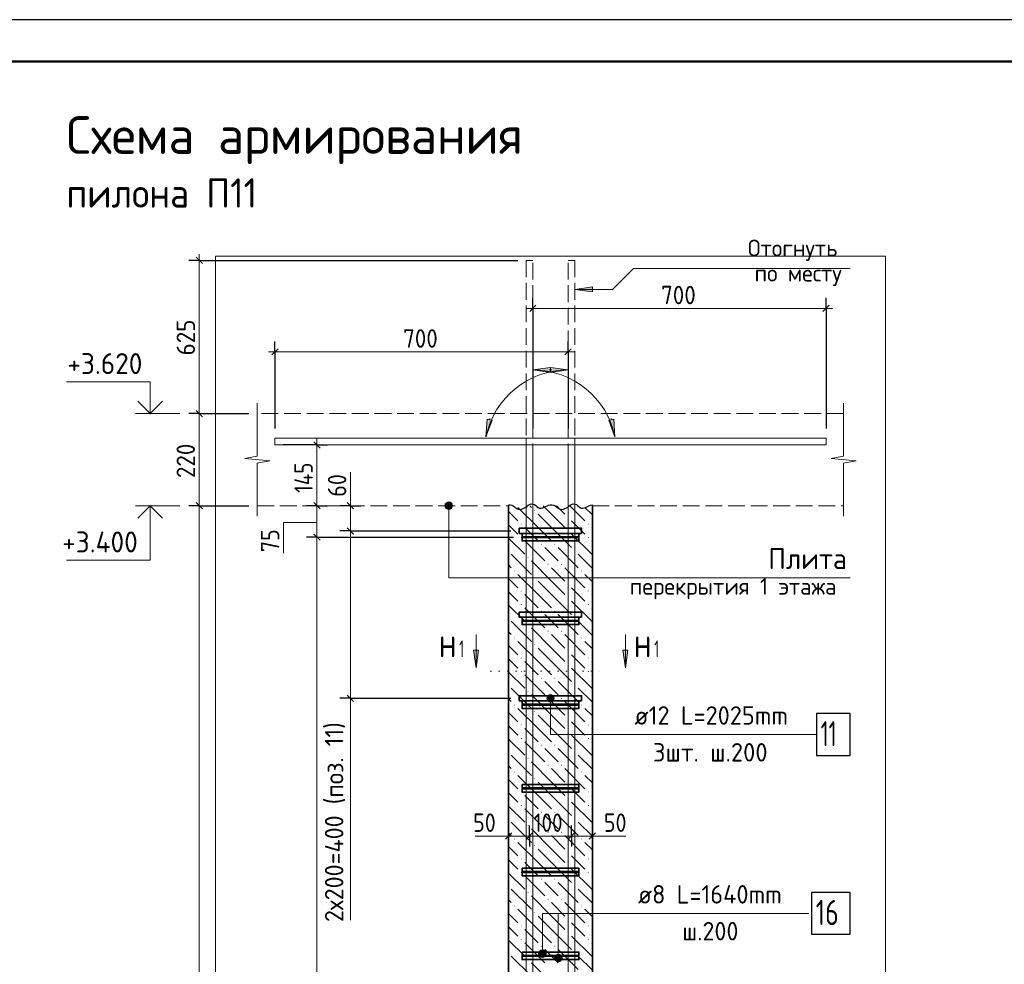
# Model space of a CAD drawing. Header units: millimetres. Extents: x 0 to 59400, y 0 to 42000.
# Tile 18 of 21: x 25443 to 37198, y 30719 to 42000. Entities that reach past the tile are written whole.
import ezdxf

# ---------------------------------------------------------------- set-up
doc = ezdxf.new("R2010")
doc.units = ezdxf.units.MM
doc.linetypes.add('______2', pattern=[270, 200, -70])
doc.linetypes.add('______9', pattern=[100, 0, -100])
for name, color, linetype, lineweight in [('S1 Продольная арматура', 52, 'Continuous', 25), ('Standard', 7, 'Continuous', 25), ('ЖБ Перекрытие верхний уровень', 7, 'Continuous', 18), ('Заголовок чертежа', 7, 'Continuous', 25), ('Позиционная метка диаметр_ шаг', 7, 'Continuous', 13), ('Позиционная метка линия выноска', 7, 'Continuous', 13), ('Примечания', 7, 'Continuous', 13), ('Размерная выноска', 7, 'Continuous', 13), ('Размерная линия_ общее', 7, 'Continuous', 13), ('Стена фоновая арматура У1', 52, 'Continuous', 25), ('Узлы символ', 7, 'Continuous', 25), ('Хомут', 52, 'Continuous', 25)]:
    doc.layers.add(name, color=color, linetype=linetype, lineweight=lineweight)
doc.layers.add('ЖБ Пилон', color=7, linetype='______2', lineweight=13, true_color=0xa0a0a0)
doc.styles.add('ISOCPEUR', font='txt')

msp = doc.modelspace()

# ---------------------------------------------------------------- hatches: boundary and pattern name
at = {"layer": 'ЖБ Пилон', "linetype": 'Continuous', "lineweight": 18, "transparency": 33554687}
for points in [[(31585, 36136), (31592, 36143), (31598, 36136), (31592, 36130)], [(31425, 35976), (31432, 35983), (31438, 35976), (31432, 35970)], [(31985, 36056), (31992, 36063), (31998, 36056), (31992, 36050)], [(32225, 35976), (32232, 35983), (32238, 35976), (32232, 35970)], [(31985, 35896), (31992, 35903), (31998, 35896), (31992, 35890)], [(31425, 35816), (31432, 35823), (31438, 35816), (31432, 35810)], [(31665, 35736), (31672, 35743), (31678, 35736), (31672, 35730)], [(31825, 35736), (31832, 35743), (31838, 35736), (31832, 35730)], [(32225, 35816), (32232, 35823), (32238, 35816), (32232, 35810)], [(32065, 35656), (32072, 35663), (32078, 35656), (32072, 35650)], [(31505, 35576), (31512, 35583), (31518, 35576), (31512, 35570)], [(31745, 35496), (31752, 35503), (31758, 35496), (31752, 35490)], [(31905, 35496), (31912, 35503), (31918, 35496), (31912, 35490)], [(31345, 35416), (31352, 35423), (31358, 35416), (31352, 35410)], [(32145, 35416), (32152, 35423), (32158, 35416), (32152, 35410)], [(31585, 35336), (31592, 35343), (31598, 35336), (31592, 35330)], [(31425, 35176), (31432, 35183), (31438, 35176), (31432, 35170)], [(31985, 35256), (31992, 35263), (31998, 35256), (31992, 35250)], [(32225, 35176), (32232, 35183), (32238, 35176), (32232, 35170)], [(31985, 35096), (31992, 35103), (31998, 35096), (31992, 35090)], [(31425, 35016), (31432, 35023), (31438, 35016), (31432, 35010)], [(31665, 34936), (31672, 34943), (31678, 34936), (31672, 34930)], [(31825, 34936), (31832, 34943), (31838, 34936), (31832, 34930)], [(32225, 35016), (32232, 35023), (32238, 35016), (32232, 35010)], [(32065, 34856), (32072, 34863), (32078, 34856), (32072, 34850)], [(31505, 34776), (31512, 34783), (31518, 34776), (31512, 34770)], [(31745, 34696), (31752, 34703), (31758, 34696), (31752, 34690)], [(31905, 34696), (31912, 34703), (31918, 34696), (31912, 34690)], [(31345, 34616), (31352, 34623), (31358, 34616), (31352, 34610)], [(32145, 34616), (32152, 34623), (32158, 34616), (32152, 34610)], [(31585, 34536), (31592, 34543), (31598, 34536), (31592, 34530)], [(31985, 34456), (31992, 34463), (31998, 34456), (31992, 34450)], [(31425, 34376), (31432, 34383), (31438, 34376), (31432, 34370)], [(32225, 34376), (32232, 34383), (32238, 34376), (32232, 34370)], [(31425, 34216), (31432, 34223), (31438, 34216), (31432, 34210)], [(31985, 34296), (31992, 34303), (31998, 34296), (31992, 34290)], [(32225, 34216), (32232, 34223), (32238, 34216), (32232, 34210)], [(31665, 34136), (31672, 34143), (31678, 34136), (31672, 34130)], [(31825, 34136), (31832, 34143), (31838, 34136), (31832, 34130)], [(31505, 33976), (31512, 33983), (31518, 33976), (31512, 33970)], [(32065, 34056), (32072, 34063), (32078, 34056), (32072, 34050)], [(31745, 33896), (31752, 33903), (31758, 33896), (31752, 33890)], [(31905, 33896), (31912, 33903), (31918, 33896), (31912, 33890)], [(31345, 33816), (31352, 33823), (31358, 33816), (31352, 33810)], [(31585, 33736), (31592, 33743), (31598, 33736), (31592, 33730)], [(32145, 33816), (32152, 33823), (32158, 33816), (32152, 33810)], [(31985, 33656), (31992, 33663), (31998, 33656), (31992, 33650)], [(31425, 33576), (31432, 33583), (31438, 33576), (31432, 33570)], [(31985, 33496), (31992, 33503), (31998, 33496), (31992, 33490)], [(32225, 33576), (32232, 33583), (32238, 33576), (32232, 33570)], [(31425, 33416), (31432, 33423), (31438, 33416), (31432, 33410)], [(32225, 33416), (32232, 33423), (32238, 33416), (32232, 33410)], [(31665, 33336), (31672, 33343), (31678, 33336), (31672, 33330)], [(31825, 33336), (31832, 33343), (31838, 33336), (31832, 33330)], [(31505, 33176), (31512, 33183), (31518, 33176), (31512, 33170)], [(32065, 33256), (32072, 33263), (32078, 33256), (32072, 33250)], [(31745, 33096), (31752, 33103), (31758, 33096), (31752, 33090)], [(31905, 33096), (31912, 33103), (31918, 33096), (31912, 33090)], [(31345, 33016), (31352, 33023), (31358, 33016), (31352, 33010)], [(31585, 32936), (31592, 32943), (31598, 32936), (31592, 32930)], [(32145, 33016), (32152, 33023), (32158, 33016), (32152, 33010)], [(31985, 32856), (31992, 32863), (31998, 32856), (31992, 32850)], [(31425, 32776), (31432, 32783), (31438, 32776), (31432, 32770)], [(31985, 32696), (31992, 32703), (31998, 32696), (31992, 32690)], [(32225, 32776), (32232, 32783), (32238, 32776), (32232, 32770)], [(31425, 32616), (31432, 32623), (31438, 32616), (31432, 32610)], [(32225, 32616), (32232, 32623), (32238, 32616), (32232, 32610)], [(31665, 32536), (31672, 32543), (31678, 32536), (31672, 32530)], [(31825, 32536), (31832, 32543), (31838, 32536), (31832, 32530)], [(32065, 32456), (32072, 32463), (32078, 32456), (32072, 32450)], [(31505, 32376), (31512, 32383), (31518, 32376), (31512, 32370)], [(31345, 32216), (31352, 32223), (31358, 32216), (31352, 32210)], [(31745, 32296), (31752, 32303), (31758, 32296), (31752, 32290)], [(31905, 32296), (31912, 32303), (31918, 32296), (31912, 32290)], [(32145, 32216), (32152, 32223), (32158, 32216), (32152, 32210)], [(31585, 32136), (31592, 32143), (31598, 32136), (31592, 32130)], [(31425, 31976), (31432, 31983), (31438, 31976), (31432, 31970)], [(31985, 32056), (31992, 32063), (31998, 32056), (31992, 32050)], [(32225, 31976), (32232, 31983), (32238, 31976), (32232, 31970)], [(31985, 31896), (31992, 31903), (31998, 31896), (31992, 31890)], [(31425, 31816), (31432, 31823), (31438, 31816), (31432, 31810)], [(31665, 31736), (31672, 31743), (31678, 31736), (31672, 31730)], [(31825, 31736), (31832, 31743), (31838, 31736), (31832, 31730)], [(32225, 31816), (32232, 31823), (32238, 31816), (32232, 31810)], [(32065, 31656), (32072, 31663), (32078, 31656), (32072, 31650)], [(31505, 31576), (31512, 31583), (31518, 31576), (31512, 31570)], [(31345, 31416), (31352, 31423), (31358, 31416), (31352, 31410)], [(31745, 31496), (31752, 31503), (31758, 31496), (31752, 31490)], [(31905, 31496), (31912, 31503), (31918, 31496), (31912, 31490)], [(32145, 31416), (32152, 31423), (32158, 31416), (32152, 31410)], [(31585, 31336), (31592, 31343), (31598, 31336), (31592, 31330)], [(31425, 31176), (31432, 31183), (31438, 31176), (31432, 31170)], [(31985, 31256), (31992, 31263), (31998, 31256), (31992, 31250)], [(32225, 31176), (32232, 31183), (32238, 31176), (32232, 31170)], [(31985, 31096), (31992, 31103), (31998, 31096), (31992, 31090)], [(31425, 31016), (31432, 31023), (31438, 31016), (31432, 31010)], [(31665, 30936), (31672, 30943), (31678, 30936), (31672, 30930)], [(31825, 30936), (31832, 30943), (31838, 30936), (31832, 30930)], [(32225, 31016), (32232, 31023), (32238, 31016), (32232, 31010)], [(32065, 30856), (32072, 30863), (32078, 30856), (32072, 30850)], [(31505, 30776), (31512, 30783), (31518, 30776), (31512, 30770)]]:
    msp.add_hatch(color=7, dxfattribs=at).paths.add_polyline_path(points, flags=16)
at = {"layer": 'Позиционная метка линия выноска', "linetype": 'Continuous', "lineweight": 13, "transparency": 33554687}
for points in [[(30605, 36218), (30528, 36218), (30521, 36196)], [(30605, 36218), (30521, 36196), (30611, 36196)], [(30589, 36235), (30544, 36235), (30528, 36218)], [(30589, 36235), (30528, 36218), (30605, 36218)], [(30544, 36235), (30589, 36235), (30566, 36241)], [(30611, 36196), (30521, 36196), (30528, 36173)], [(30611, 36196), (30528, 36173), (30605, 36173)], [(30605, 36173), (30528, 36173), (30544, 36157)], [(30605, 36173), (30544, 36157), (30589, 36157)], [(30589, 36157), (30544, 36157), (30566, 36151)], [(31735, 33896), (31825, 33896), (31819, 33918)], [(31735, 33896), (31819, 33918), (31741, 33918)], [(31741, 33873), (31825, 33896), (31735, 33896)], [(31741, 33918), (31819, 33918), (31802, 33935)], [(31741, 33918), (31802, 33935), (31757, 33935)], [(31741, 33873), (31819, 33873), (31825, 33896)], [(31757, 33857), (31819, 33873), (31741, 33873)], [(31757, 33935), (31802, 33935), (31780, 33941)], [(31757, 33857), (31802, 33857), (31819, 33873)], [(31802, 33857), (31757, 33857), (31780, 33851)], [(31722, 30868), (31644, 30868), (31638, 30846)], [(31722, 30868), (31638, 30846), (31728, 30846)], [(31728, 30846), (31638, 30846), (31644, 30823)], [(31705, 30885), (31660, 30885), (31644, 30868)], [(31705, 30885), (31644, 30868), (31722, 30868)], [(31728, 30846), (31644, 30823), (31722, 30823)], [(31722, 30823), (31644, 30823), (31660, 30807)], [(31660, 30885), (31705, 30885), (31683, 30891)], [(31722, 30823), (31660, 30807), (31705, 30807)], [(31705, 30807), (31660, 30807), (31683, 30801)], [(31912, 30818), (31834, 30818), (31828, 30796)], [(31912, 30818), (31828, 30796), (31918, 30796)], [(31895, 30835), (31850, 30835), (31834, 30818)], [(31895, 30835), (31834, 30818), (31912, 30818)], [(31850, 30835), (31895, 30835), (31873, 30841)], [(31918, 30796), (31828, 30796), (31834, 30773)], [(31918, 30796), (31834, 30773), (31912, 30773)], [(31912, 30773), (31834, 30773), (31850, 30757)], [(31912, 30773), (31850, 30757), (31895, 30757)], [(31895, 30757), (31850, 30757), (31873, 30751)]]:
    msp.add_hatch(color=7, dxfattribs=at).paths.add_polyline_path(points)
at = {"layer": 'Примечания', "linetype": 'Continuous', "lineweight": 13, "transparency": 33554687}
for points in [[(32280, 38749), (32070, 38779), (32280, 38809)], [(31780, 37847), (31990, 37817), (31780, 37787)], [(32537, 37230), (32549, 37018), (32478, 37218)]]:
    msp.add_hatch(color=7, dxfattribs=at).paths.add_polyline_path(points, flags=16)
for points in [[(31780, 37847), (31570, 37817), (31780, 37787)], [(31023, 37230), (31010, 37018), (31082, 37218)]]:
    msp.add_hatch(color=7, dxfattribs=at).paths.add_polyline_path(points)
at = {"layer": 'Узлы символ', "linetype": 'Continuous', "lineweight": 13, "transparency": 33554687}
for points in [[(30921, 34469), (30891, 34259), (30861, 34469)], [(32705, 34469), (32675, 34259), (32645, 34469)]]:
    msp.add_hatch(color=7, dxfattribs=at).paths.add_polyline_path(points, flags=16)

# ---------------------------------------------------------------- linework, layer by layer
at = {"layer": 'S1 Продольная арматура', "color": 7, "linetype": 'Continuous', "lineweight": 18, "transparency": 33554687}
for points in [[(31990, 18396), (31990, 36921), (28490, 36921), (28490, 37001), (32070, 37001), (32070, 18396), (31990, 18396)], [(31990, 18396), (31990, 36921), (28490, 36921), (28490, 37001), (32070, 37001), (32070, 18396), (31990, 18396)], [(31990, 18396), (31990, 36921), (28490, 36921), (28490, 37001), (32070, 37001), (32070, 18396), (31990, 18396)], [(31490, 18396), (31490, 37001), (35070, 37001), (35070, 36921), (31570, 36921), (31570, 18396), (31490, 18396)], [(31490, 18396), (31490, 37001), (35070, 37001), (35070, 36921), (31570, 36921), (31570, 18396), (31490, 18396)], [(31490, 18396), (31490, 37001), (35070, 37001), (35070, 36921), (31570, 36921), (31570, 18396), (31490, 18396)]]:
    msp.add_lwpolyline(points, dxfattribs=at)
at = {"layer": 'Standard', "color": 7, "linetype": 'Continuous', "lineweight": 13, "transparency": 33554687}
for p, q in [((27356, 37296), (26826, 37296)), ((27356, 36196), (26826, 36196)), ((31280, 32251), (31205, 32251)), ((31280, 32251), (31530, 32251)), ((31530, 32251), (32030, 32251)), ((32030, 32251), (32280, 32251)), ((32280, 32251), (32355, 32251))]:
    msp.add_line(p, q, dxfattribs=at)
at = {"layer": 'Standard', "color": 251, "linetype": 'Continuous', "lineweight": 25, "true_color": 0x656565, "transparency": 33554687}
for p, q in [((29354, 36233), (29429, 36158)), ((29354, 35933), (29429, 35858)), ((29354, 33933), (29429, 33858))]:
    msp.add_line(p, q, dxfattribs=at)
at = {"layer": 'Standard', "color": 251, "linetype": 'Continuous', "lineweight": 13, "true_color": 0x656565, "transparency": 33554687}
for p, q in [((29392, 36196), (29392, 36271)), ((29392, 36196), (29392, 35896)), ((29392, 35896), (29392, 33896)), ((29392, 33896), (29392, 33821))]:
    msp.add_line(p, q, dxfattribs=at)
at = {"layer": 'Standard', "color": 251, "linetype": 'Continuous', "lineweight": -3, "true_color": 0x656565, "transparency": 33554687}
for p, q in [((29392, 36196), (29267, 36196)), ((29392, 36196), (29517, 36196)), ((29392, 36196), (29392, 36196)), ((29392, 35896), (29267, 35896)), ((29392, 35896), (29517, 35896)), ((29392, 35896), (31307, 35896)), ((29392, 33896), (29267, 33896)), ((29392, 33896), (29517, 33896)), ((29392, 33896), (31307, 33896)), ((31280, 32251), (31280, 32376)), ((31530, 32251), (31530, 32376)), ((32030, 32251), (32030, 32376)), ((32280, 32251), (32280, 32376)), ((31280, 32251), (31280, 32126)), ((31280, 32251), (31280, 32251)), ((31530, 32251), (31530, 32126)), ((31530, 32251), (31530, 32251)), ((32030, 32251), (32030, 32126)), ((32030, 32251), (32030, 32250)), ((32280, 32251), (32280, 32126)), ((32280, 32251), (32280, 32251))]:
    msp.add_line(p, q, dxfattribs=at)
at = {"layer": 'Standard', "color": 7, "linetype": 'Continuous', "lineweight": 25, "transparency": 33554687}
for p, q in [((31242, 32213), (31317, 32288)), ((31492, 32213), (31567, 32288)), ((31992, 32213), (32067, 32288)), ((32242, 32213), (32317, 32288))]:
    msp.add_line(p, q, dxfattribs=at)
msp.add_lwpolyline([(0, 0), (59400, 0), (59400, 42000), (0, 42000), (0, 0)], close=True, dxfattribs=at)
at = {"layer": 'Standard', "color": 7, "linetype": 'Continuous', "lineweight": 50, "transparency": 33554687}
msp.add_lwpolyline([(2000, 41500), (58900, 41500), (58900, 500), (2000, 500), (2000, 41500)], close=True, dxfattribs=at)
at = {"layer": 'Standard', "color": 7, "linetype": 'Continuous', "lineweight": 13, "transparency": 33554687}
for points in [[(40400, 41500), (2000, 41500), (2000, 500), (40400, 500), (40400, 41500)], [(27000, 37296), (27000, 37676), (26000, 37676)], [(27000, 36196), (27000, 35546), (26000, 35546)]]:
    msp.add_lwpolyline(points, dxfattribs=at)
at = {"layer": 'Standard', "color": 254, "linetype": 'Continuous', "lineweight": 13, "true_color": 0xc4c4ff, "transparency": 33554687}
msp.add_lwpolyline([(27780, 14896), (35780, 14896), (35780, 39174), (27780, 39174), (27780, 14896)], dxfattribs=at)
at = {"layer": 'Standard', "color": 7, "linetype": 'Continuous', "lineweight": 35, "transparency": 33554687}
for points in [[(27148, 37444), (27000, 37296), (26852, 37444)], [(27148, 36047), (27000, 36196), (26852, 36047)]]:
    msp.add_lwpolyline(points, dxfattribs=at)
at = {"layer": 'ЖБ Перекрытие верхний уровень', "color": 7, "linetype": '______2', "lineweight": 18, "transparency": 33554687}
for p, q in [((35280, 37296), (28280, 37296)), ((28280, 36196), (31280, 36196)), ((32280, 36196), (35280, 36196))]:
    msp.add_line(p, q, dxfattribs=at)
at = {"layer": 'ЖБ Пилон', "color": 7, "linetype": 'Continuous', "lineweight": 35, "transparency": 33554687}
for p, q in [((31280, 36196), (31280, 18396)), ((32280, 18396), (32280, 36196))]:
    msp.add_line(p, q, dxfattribs=at)
at = {"layer": 'ЖБ Пилон', "color": 9, "linetype": 'Continuous', "lineweight": 18, "true_color": 0xc7c7c7, "transparency": 33554687}
for p, q in [((31280, 36128), (31392, 36016)), ((31632, 35936), (31392, 36176)), ((31532, 36196), (31552, 36176)), ((31632, 36096), (31792, 35936)), ((31792, 36096), (31692, 36196)), ((31792, 36096), (31952, 35936)), ((31852, 36196), (31952, 36096)), ((32012, 36196), (32192, 36016)), ((32280, 36088), (32192, 36176)), ((32112, 35936), (32032, 36016)), ((31312, 35936), (31280, 35968)), ((31392, 35856), (31312, 35936)), ((31472, 35936), (31632, 35776)), ((31632, 35936), (31792, 35776)), ((31792, 35936), (32032, 35696)), ((32032, 35856), (32272, 35616)), ((32192, 35856), (32112, 35936)), ((32272, 35936), (32280, 35928)), ((31280, 35808), (31472, 35616)), ((31472, 35776), (31712, 35536)), ((32272, 35776), (32280, 35768)), ((31792, 35616), (31712, 35696)), ((31872, 35696), (32112, 35456)), ((31312, 35616), (31552, 35376)), ((31792, 35296), (31552, 35536)), ((31872, 35536), (31792, 35616)), ((32112, 35616), (32280, 35448)), ((31280, 35488), (31312, 35456)), ((31792, 35456), (31952, 35296)), ((31952, 35456), (32192, 35216)), ((31280, 35328), (31392, 35216)), ((31632, 35136), (31392, 35376)), ((31632, 35296), (31792, 35136)), ((31792, 35296), (31952, 35136)), ((32280, 35288), (32192, 35376)), ((31312, 35136), (31280, 35168)), ((32112, 35136), (32032, 35216)), ((31392, 35056), (31312, 35136)), ((31472, 35136), (31632, 34976)), ((31632, 35136), (31792, 34976)), ((31792, 35136), (32032, 34896)), ((32032, 35056), (32272, 34816)), ((32192, 35056), (32112, 35136)), ((32272, 35136), (32280, 35128)), ((31280, 35008), (31472, 34816)), ((31472, 34976), (31712, 34736)), ((32272, 34976), (32280, 34968)), ((31312, 34816), (31552, 34576)), ((31792, 34816), (31712, 34896)), ((31872, 34736), (31792, 34816)), ((31872, 34896), (32112, 34656)), ((32112, 34816), (32280, 34648)), ((31280, 34688), (31312, 34656)), ((31792, 34496), (31552, 34736)), ((31632, 34336), (31392, 34576)), ((31792, 34656), (31952, 34496)), ((31952, 34656), (32192, 34416)), ((32280, 34488), (32192, 34576)), ((31280, 34528), (31392, 34416)), ((31632, 34496), (31792, 34336)), ((31792, 34496), (31952, 34336)), ((31312, 34336), (31280, 34368)), ((31392, 34256), (31312, 34336)), ((31472, 34336), (31632, 34176)), ((31632, 34336), (31792, 34176)), ((31792, 34336), (32032, 34096)), ((32112, 34336), (32032, 34416)), ((32192, 34256), (32112, 34336)), ((32272, 34336), (32280, 34328)), ((31280, 34208), (31472, 34016)), ((32032, 34256), (32272, 34016)), ((31472, 34176), (31712, 33936)), ((31792, 34016), (31712, 34096)), ((31872, 34096), (32112, 33856)), ((32272, 34176), (32280, 34168)), ((31312, 34016), (31552, 33776)), ((31872, 33936), (31792, 34016)), ((32112, 34016), (32280, 33848)), ((31280, 33888), (31312, 33856)), ((31792, 33696), (31552, 33936)), ((31792, 33856), (31952, 33696)), ((31952, 33856), (32192, 33616)), ((31632, 33536), (31392, 33776)), ((32280, 33688), (32192, 33776)), ((31280, 33728), (31392, 33616)), ((31632, 33696), (31792, 33536)), ((31792, 33696), (31952, 33536)), ((31312, 33536), (31280, 33568)), ((31392, 33456), (31312, 33536)), ((31472, 33536), (31632, 33376)), ((31632, 33536), (31792, 33376)), ((31792, 33536), (32032, 33296)), ((32112, 33536), (32032, 33616)), ((32192, 33456), (32112, 33536)), ((32272, 33536), (32280, 33528)), ((31280, 33408), (31472, 33216)), ((32032, 33456), (32272, 33216)), ((31472, 33376), (31712, 33136)), ((31792, 33216), (31712, 33296)), ((31872, 33296), (32112, 33056)), ((32272, 33376), (32280, 33368)), ((31312, 33216), (31552, 32976)), ((31872, 33136), (31792, 33216)), ((32112, 33216), (32280, 33048)), ((31280, 33088), (31312, 33056)), ((31792, 32896), (31552, 33136)), ((31792, 33056), (31952, 32896)), ((31952, 33056), (32192, 32816)), ((31280, 32928), (31392, 32816)), ((31632, 32736), (31392, 32976)), ((32280, 32888), (32192, 32976)), ((31632, 32896), (31792, 32736)), ((31792, 32896), (31952, 32736)), ((32112, 32736), (32032, 32816)), ((31312, 32736), (31280, 32768)), ((31392, 32656), (31312, 32736)), ((31472, 32736), (31632, 32576)), ((31632, 32736), (31792, 32576)), ((31792, 32736), (32032, 32496)), ((32192, 32656), (32112, 32736)), ((32272, 32736), (32280, 32728)), ((31280, 32608), (31472, 32416)), ((31472, 32576), (31712, 32336)), ((32032, 32656), (32272, 32416)), ((32272, 32576), (32280, 32568)), ((31792, 32416), (31712, 32496)), ((31872, 32496), (32112, 32256)), ((31312, 32416), (31552, 32176)), ((31792, 32096), (31552, 32336)), ((31872, 32336), (31792, 32416)), ((32112, 32416), (32280, 32248)), ((31280, 32288), (31312, 32256)), ((31792, 32256), (31952, 32096)), ((31952, 32256), (32192, 32016)), ((31280, 32128), (31392, 32016)), ((31632, 31936), (31392, 32176)), ((31632, 32096), (31792, 31936)), ((31792, 32096), (31952, 31936)), ((32280, 32088), (32192, 32176)), ((32112, 31936), (32032, 32016)), ((31312, 31936), (31280, 31968)), ((31392, 31856), (31312, 31936)), ((31472, 31936), (31632, 31776)), ((31632, 31936), (31792, 31776)), ((31792, 31936), (32032, 31696)), ((32192, 31856), (32112, 31936)), ((32272, 31936), (32280, 31928)), ((31280, 31808), (31472, 31616)), ((31472, 31776), (31712, 31536)), ((32032, 31856), (32272, 31616)), ((32272, 31776), (32280, 31768)), ((31792, 31616), (31712, 31696)), ((31872, 31696), (32112, 31456)), ((31312, 31616), (31552, 31376)), ((31792, 31296), (31552, 31536)), ((31872, 31536), (31792, 31616)), ((32112, 31616), (32280, 31448)), ((31280, 31488), (31312, 31456)), ((31792, 31456), (31952, 31296)), ((31952, 31456), (32192, 31216)), ((31280, 31328), (31392, 31216)), ((31632, 31136), (31392, 31376)), ((31632, 31296), (31792, 31136)), ((31792, 31296), (31952, 31136)), ((32280, 31288), (32192, 31376)), ((31312, 31136), (31280, 31168)), ((32112, 31136), (32032, 31216)), ((31392, 31056), (31312, 31136)), ((31472, 31136), (31632, 30976)), ((31632, 31136), (31792, 30976)), ((31792, 31136), (32032, 30896)), ((32032, 31056), (32272, 30816)), ((32192, 31056), (32112, 31136)), ((32272, 31136), (32280, 31128)), ((31280, 31008), (31472, 30816)), ((31472, 30976), (31712, 30736)), ((32272, 30976), (32280, 30968)), ((31312, 30816), (31552, 30576)), ((31792, 30816), (31712, 30896)), ((31872, 30736), (31792, 30816)), ((31872, 30896), (32112, 30656)), ((32112, 30816), (32280, 30648)), ((31792, 30496), (31552, 30736))]:
    msp.add_line(p, q, dxfattribs=at)
at = {"layer": 'Позиционная метка линия выноска', "color": 7, "linetype": 'Continuous', "lineweight": 13, "transparency": 33554687}
for p, q in [((30566, 36241), (30566, 36241)), ((30521, 36196), (30521, 36196)), ((30566, 36151), (30566, 36151)), ((30611, 36196), (30611, 36196)), ((31735, 33896), (31735, 33896)), ((31780, 33941), (31780, 33941)), ((31825, 33896), (31825, 33896)), ((31780, 33851), (31780, 33851)), ((31638, 30846), (31638, 30846)), ((31683, 30891), (31683, 30891)), ((31683, 30801), (31683, 30801)), ((31728, 30846), (31728, 30846)), ((31873, 30841), (31873, 30841)), ((31828, 30796), (31828, 30796)), ((31873, 30751), (31873, 30751)), ((31918, 30796), (31918, 30796))]:
    msp.add_line(p, q, dxfattribs=at)
for points in [[(30566, 36196), (30566, 35334), (35356, 35334)], [(34946, 33464), (31780, 33464), (31780, 33896)], [(34701, 31328), (31683, 31328), (31683, 30846)], [(34866, 31328), (31873, 31328), (31873, 30796)]]:
    msp.add_lwpolyline(points, dxfattribs=at)
for centre in [(30566, 36196), (31780, 33896), (31683, 30846), (31873, 30796)]:
    msp.add_circle(centre, 45, dxfattribs=at)
at = {"layer": 'Примечания', "color": 7, "linetype": '______2', "lineweight": 13, "transparency": 33554687}
for p, q in [((31570, 39126), (31490, 39126)), ((31490, 39126), (31490, 36726)), ((31570, 36738), (31570, 39126)), ((31990, 36738), (31990, 39126)), ((31990, 39126), (32070, 39126)), ((32070, 39126), (32070, 36726))]:
    msp.add_line(p, q, dxfattribs=at)
at = {"layer": 'Примечания', "color": 7, "linetype": 'Continuous', "lineweight": 13, "transparency": 33554687}
for p, q in [((32070, 38779), (32280, 38809)), ((32280, 38809), (32280, 38749)), ((32070, 38779), (32070, 38779)), ((32070, 38779), (32070, 38779)), ((32070, 38779), (32070, 38779)), ((32280, 38749), (32070, 38779)), ((32280, 38779), (32295, 38779)), ((31780, 37847), (31570, 37817)), ((31570, 37817), (31570, 37817)), ((31570, 37817), (31570, 37817)), ((31570, 37817), (31570, 37817)), ((31570, 37817), (31780, 37787)), ((31780, 37817), (31765, 37817)), ((31780, 37787), (31780, 37847)), ((31780, 37847), (31990, 37817)), ((31780, 37787), (31780, 37847)), ((31990, 37817), (31780, 37787)), ((31780, 37817), (31795, 37817)), ((31990, 37817), (31990, 37817)), ((31990, 37817), (31990, 37817)), ((31990, 37817), (31990, 37817)), ((28280, 37421), (28280, 36786)), ((35280, 37421), (35280, 36786)), ((31023, 37230), (31010, 37018)), ((31010, 37018), (31082, 37218)), ((31082, 37218), (31023, 37230)), ((31053, 37224), (31056, 37239)), ((32478, 37218), (32537, 37230)), ((32549, 37018), (32478, 37218)), ((32507, 37224), (32504, 37239)), ((32537, 37230), (32549, 37018)), ((31010, 37018), (31010, 37018)), ((31010, 37018), (31010, 37018)), ((31010, 37018), (31010, 37018)), ((32549, 37018), (32549, 37018)), ((32549, 37018), (32549, 37018)), ((32549, 37018), (32549, 37018)), ((28280, 36786), (28130, 36759)), ((28130, 36759), (28430, 36732)), ((28430, 36732), (28280, 36705)), ((28280, 36705), (28280, 36071)), ((35280, 36786), (35130, 36759)), ((35130, 36759), (35430, 36732)), ((35430, 36732), (35280, 36705)), ((35280, 36705), (35280, 36071)), ((28280, 36071), (28280, 36071)), ((35280, 36071), (35280, 36071))]:
    msp.add_line(p, q, dxfattribs=at)
at = {"layer": 'Примечания', "color": 7, "linetype": 'Continuous', "lineweight": 25, "transparency": 33554687}
msp.add_line((32280, 36205), (32280, 36205), dxfattribs=at)
at = {"layer": 'Примечания', "color": 7, "linetype": 'Continuous', "lineweight": 13, "transparency": 33554687}
for points in [[(32070, 38779), (32520, 38779), (32770, 39029), (35356, 39029)], [(28992, 35996), (28592, 35996), (28592, 35630)]]:
    msp.add_lwpolyline(points, dxfattribs=at)
at = {"layer": 'Примечания', "color": 7, "linetype": 'Continuous', "lineweight": 25, "transparency": 33554687}
for points in [[(31280, 36205), (31298, 36205), (31318, 36202), (31336, 36195), (31351, 36184), (31363, 36171), (31378, 36161), (31396, 36154), (31416, 36150), (31435, 36154), (31453, 36162), (31471, 36170), (31486, 36180), (31500, 36192), (31514, 36203), (31531, 36212), (31550, 36217), (31570, 36216), (31589, 36211), (31604, 36200), (31617, 36188), (31631, 36176), (31648, 36168), (31668, 36166), (31687, 36171), (31705, 36178), (31722, 36187), (31739, 36195), (31756, 36203), (31776, 36207), (31780, 36207)], [(31780, 36205), (31798, 36205), (31818, 36202), (31836, 36195), (31851, 36184), (31863, 36171), (31878, 36161), (31896, 36154), (31916, 36150), (31935, 36154), (31953, 36162), (31971, 36170), (31986, 36180), (32000, 36192), (32014, 36203), (32031, 36212), (32050, 36217), (32070, 36216), (32089, 36211), (32104, 36200), (32117, 36188), (32131, 36176), (32148, 36168), (32168, 36166), (32187, 36171), (32205, 36178), (32222, 36187), (32239, 36195), (32256, 36203), (32276, 36207), (32280, 36207)]]:
    msp.add_lwpolyline(points, dxfattribs=at)
at = {"layer": 'Примечания', "color": 7, "linetype": 'Continuous', "lineweight": 13, "transparency": 33554687}
for centre, start, end in [((31990, 36817), 90, 168.397), ((31570, 36817), 11.603, 90)]:
    msp.add_arc(centre, 1000, start, end, dxfattribs=at)
at = {"layer": 'Размерная выноска', "color": 251, "linetype": 'Continuous', "lineweight": 13, "true_color": 0x656565, "transparency": 33554687}
for p, q in [((29392, 36196), (29392, 36596)), ((29392, 33896), (29392, 31246))]:
    msp.add_line(p, q, dxfattribs=at)
at = {"layer": 'Размерная выноска', "color": 7, "linetype": 'Continuous', "lineweight": 13, "transparency": 33554687}
for p, q in [((31280, 32251), (30880, 32251)), ((32680, 32251), (32280, 32251))]:
    msp.add_line(p, q, dxfattribs=at)
at = {"layer": 'Размерная линия_ общее', "color": 7, "linetype": 'Continuous', "lineweight": 25, "transparency": 33554687}
for p, q in [((27549, 39164), (27624, 39089)), ((31607, 38589), (31532, 38514)), ((35107, 38589), (35032, 38514)), ((28452, 37996), (28527, 38071)), ((31952, 37996), (32027, 38071)), ((27549, 37333), (27624, 37258)), ((29029, 36883), (28954, 36958)), ((27549, 36233), (27624, 36158)), ((29029, 36158), (28954, 36233)), ((29029, 35783), (28954, 35858))]:
    msp.add_line(p, q, dxfattribs=at)
at = {"layer": 'Размерная линия_ общее', "color": 7, "linetype": 'Continuous', "lineweight": 13, "transparency": 33554687}
for p, q in [((27586, 39126), (27586, 39201)), ((31570, 38552), (31495, 38552)), ((35070, 38552), (31570, 38552)), ((35070, 38552), (35145, 38552)), ((28490, 38033), (28415, 38033)), ((28490, 38033), (31990, 38033)), ((31990, 38033), (32065, 38033)), ((27586, 37296), (27586, 36196)), ((28992, 36921), (28992, 36996)), ((28992, 36196), (28992, 36921)), ((27586, 36196), (27586, 18396)), ((28992, 35821), (28992, 36196)), ((28992, 24821), (28992, 35821))]:
    msp.add_line(p, q, dxfattribs=at)
at = {"layer": 'Размерная линия_ общее', "color": 253, "linetype": 'Continuous', "lineweight": -3, "true_color": 0xa0a0a0, "transparency": 33554687}
for p, q in [((27586, 39126), (27461, 39126)), ((27586, 39126), (27711, 39126)), ((27586, 39126), (31390, 39126)), ((31570, 38552), (31570, 38677)), ((35070, 38552), (35070, 38677)), ((31570, 38552), (31570, 38427)), ((31570, 38552), (31570, 37118)), ((35070, 38552), (35070, 38427)), ((35070, 38552), (35070, 37118)), ((28490, 38033), (28490, 38158)), ((31990, 38033), (31990, 38158)), ((28490, 38033), (28490, 37908)), ((28490, 38033), (28490, 37118)), ((31990, 38033), (31990, 37908)), ((31990, 38033), (31990, 37118)), ((27586, 37296), (27461, 37296)), ((27586, 37296), (27711, 37296)), ((27586, 37296), (28180, 37296)), ((28992, 36921), (28590, 36921)), ((28992, 36921), (28867, 36921)), ((28992, 36921), (29117, 36921)), ((27586, 36196), (27461, 36196)), ((27586, 36196), (27711, 36196)), ((27586, 36196), (28180, 36196)), ((28992, 36196), (28867, 36196)), ((28992, 36196), (29117, 36196)), ((28992, 36196), (28992, 36196)), ((28992, 35821), (28867, 35821)), ((28992, 35821), (29117, 35821)), ((28992, 35821), (31340, 35821))]:
    msp.add_line(p, q, dxfattribs=at)
at = {"layer": 'Размерная линия_ общее', "color": 7, "linetype": 'Continuous', "lineweight": 13, "transparency": 33554687}
msp.add_lwpolyline([(27586, 39126), (27586, 37892), (27586, 37892), (27586, 37296)], dxfattribs=at)
at = {"layer": 'Стена фоновая арматура У1', "color": 7, "linetype": 'Continuous', "lineweight": 35, "transparency": 33554687}
for points in [[(32152, 35866), (31407, 35866), (31407, 35926), (32152, 35926), (32152, 35866)], [(32152, 34866), (31407, 34866), (31407, 34926), (32152, 34926), (32152, 34866)], [(32152, 33866), (31407, 33866), (31407, 33926), (32152, 33926), (32152, 33866)]]:
    msp.add_lwpolyline(points, dxfattribs=at)
at = {"layer": 'Стена фоновая арматура У1', "color": 7, "linetype": 'Continuous', "lineweight": 25, "transparency": 33554687}
msp.add_lwpolyline([(34956, 33214), (35356, 33214), (35356, 33714), (34956, 33714), (34956, 33214)], dxfattribs=at)
at = {"layer": 'Узлы символ', "color": 7, "linetype": 'Continuous', "lineweight": 13, "transparency": 33554687}
for p, q in [((30891, 34259), (30891, 34659)), ((32675, 34259), (32675, 34659)), ((30891, 34259), (30861, 34469)), ((30861, 34469), (30921, 34469)), ((30891, 34469), (30891, 34484)), ((30921, 34469), (30891, 34259)), ((32675, 34259), (32645, 34469)), ((32645, 34469), (32705, 34469)), ((32675, 34469), (32675, 34484)), ((32705, 34469), (32675, 34259)), ((30891, 34259), (30891, 34259)), ((30891, 34259), (30891, 34259)), ((30891, 34259), (30891, 34259)), ((32675, 34259), (32675, 34259)), ((32675, 34259), (32675, 34259)), ((32675, 34259), (32675, 34259))]:
    msp.add_line(p, q, dxfattribs=at)
at = {"layer": 'Узлы символ', "color": 7, "linetype": '______9', "lineweight": 13, "transparency": 33554687}
msp.add_line((31069, 34220), (32469, 34220), dxfattribs=at)
at = {"layer": 'Хомут', "color": 7, "linetype": 'Continuous', "lineweight": 35, "transparency": 33554687}
for points in [[(31440, 35866), (32120, 35866), (32120, 35826), (31440, 35826), (31440, 35866)], [(31440, 35816), (32120, 35816), (32120, 35776), (31440, 35776), (31440, 35816)], [(31440, 34866), (32120, 34866), (32120, 34826), (31440, 34826), (31440, 34866)], [(31440, 34816), (32120, 34816), (32120, 34776), (31440, 34776), (31440, 34816)], [(31440, 33866), (32120, 33866), (32120, 33826), (31440, 33826), (31440, 33866)], [(31440, 33816), (32120, 33816), (32120, 33776), (31440, 33776), (31440, 33816)], [(31440, 32866), (32120, 32866), (32120, 32826), (31440, 32826), (31440, 32866)], [(31440, 32816), (32120, 32816), (32120, 32776), (31440, 32776), (31440, 32816)], [(31440, 31866), (32120, 31866), (32120, 31826), (31440, 31826), (31440, 31866)], [(31440, 31816), (32120, 31816), (32120, 31776), (31440, 31776), (31440, 31816)], [(31440, 30866), (32120, 30866), (32120, 30826), (31440, 30826), (31440, 30866)], [(31440, 30816), (32120, 30816), (32120, 30776), (31440, 30776), (31440, 30816)]]:
    msp.add_lwpolyline(points, dxfattribs=at)
at = {"layer": 'Хомут', "color": 7, "linetype": 'Continuous', "lineweight": 25, "transparency": 33554687}
msp.add_lwpolyline([(34896, 31078), (35356, 31078), (35356, 31578), (34896, 31578), (34896, 31078)], dxfattribs=at)

# ---------------------------------------------------------------- texts
at = {"layer": 'Standard', "color": 7, "linetype": 'Continuous', "lineweight": 25, "transparency": 33554687, "attachment_point": 7, "style": 'ISOCPEUR'}
for s, insert, char_height, width in [('\\W0.95;+3.620', (26012, 37768), 250, 1067.86), ('\\W0.95;+3.400', (25950, 35638), 250, 1093.07), ('\\W0.87;50', (30856, 32301), 220, 403.92), ('\\W0.83;100', (31582, 32301), 220, 508.57), ('\\W0.87;50', (32417, 32301), 220, 403.93)]:
    msp.add_mtext(s, dxfattribs=dict(at, insert=insert, char_height=char_height, width=width))
at = {"layer": 'Standard', "color": 251, "linetype": 'Continuous', "lineweight": 25, "true_color": 0x656565, "transparency": 33554687, "char_height": 220, "attachment_point": 7, "rotation": 90, "style": 'ISOCPEUR'}
for s, insert, width in [('\\W0.87;60', (29342, 36303), 403.93), ('\\W0.95;2х200=400 (поз. 11)', (29329, 31224), 2688.07)]:
    msp.add_mtext(s, dxfattribs=dict(at, insert=insert, width=width))
at = {"layer": 'Заголовок чертежа', "color": 7, "linetype": 'Continuous', "lineweight": 50, "transparency": 33554687, "attachment_point": 7, "style": 'ISOCPEUR'}
for s, insert, char_height, width in [('\\W0.98;Схема армирования', (26000, 40275), 450, 5752.76), ('\\W0.92;пилона П11', (26000, 39755), 350, 2504.37)]:
    msp.add_mtext(s, dxfattribs=dict(at, insert=insert, char_height=char_height, width=width))
at = {"layer": 'Позиционная метка диаметр_ шаг', "color": 7, "linetype": 'Continuous', "lineweight": 18, "transparency": 33554687, "char_height": 200, "attachment_point": 7, "style": 'ISOCPEUR'}
for s, insert, width in [('\\W0.97;Отогнуть', (34136, 39119), 1316.07), ('\\W0.97;по месту', (34216, 38819), 1236.08)]:
    msp.add_mtext(s, dxfattribs=dict(at, insert=insert, width=width))
at = {"layer": 'Позиционная метка диаметр_ шаг', "color": 7, "linetype": 'Continuous', "lineweight": 25, "transparency": 33554687, "attachment_point": 7, "style": 'ISOCPEUR'}
for s, insert, char_height, width in [('\\W0.95;Плита', (34381, 35439), 250, 1093.33), ('\\W0.97;перекрытия 1 этажа', (32727, 35079), 200, 2715.73)]:
    msp.add_mtext(s, dxfattribs=dict(at, insert=insert, char_height=char_height, width=width))
at = {"layer": 'Размерная линия_ общее', "color": 7, "linetype": 'Continuous', "lineweight": 25, "transparency": 33554687, "char_height": 220, "attachment_point": 7, "style": 'ISOCPEUR'}
for insert, width in [((33100, 38602), 562), ((30020, 38083), 561.99)]:
    msp.add_mtext('\\W0.91;700', dxfattribs=dict(at, insert=insert, width=width))
at = {"layer": 'Размерная линия_ общее', "color": 7, "linetype": 'Continuous', "lineweight": 25, "transparency": 33554687, "char_height": 220, "attachment_point": 7, "rotation": 90, "style": 'ISOCPEUR'}
for s, insert, width in [('\\W0.91;625', (27536, 37991), 561.98), ('\\W0.91;220', (27536, 36526), 562), ('\\W0.83;145', (28942, 36349), 531.43), ('\\W0.87;75', (28542, 35641), 403.93)]:
    msp.add_mtext(s, dxfattribs=dict(at, insert=insert, width=width))
at = {"layer": 'Стена фоновая арматура У1', "color": 7, "linetype": 'Continuous', "lineweight": 13, "transparency": 33554687, "attachment_point": 7, "style": 'ISOCPEUR'}
for s, insert, char_height, width in [('\\W0.96;ø12 L=2025mm ', (32783, 33581), 220, 2150.52), ('\\W0.63;11', (35006, 33324), 300, 393.75), ('\\W0.97;3шт. ш.200 ', (33003, 33141), 220, 1712.32)]:
    msp.add_mtext(s, dxfattribs=dict(at, insert=insert, char_height=char_height, width=width))
at = {"layer": 'Узлы символ', "color": 7, "linetype": 'Continuous', "lineweight": 35, "transparency": 33554687, "attachment_point": 7, "style": 'ISOCPEUR'}
for s, insert, char_height, width in [('\\W0.78;н', (30446, 34387), 350, 380.81), ('\\W0.56;1', (30691, 34387), 200, 155.56), ('\\W0.78;н', (32775, 34387), 350, 380.81), ('\\W0.56;1', (33020, 34387), 200, 155.56)]:
    msp.add_mtext(s, dxfattribs=dict(at, insert=insert, char_height=char_height, width=width))
at = {"layer": 'Хомут', "color": 7, "linetype": 'Continuous', "lineweight": 13, "transparency": 33554687, "attachment_point": 7, "style": 'ISOCPEUR'}
for s, insert, char_height, width in [('\\W0.96;ø8 L=1640mm ', (32824, 31445), 220, 2018.39), ('\\W0.75;16', (34946, 31188), 300, 472.29), ('\\W0.95;ш.200 ', (33352, 31005), 220, 962.13)]:
    msp.add_mtext(s, dxfattribs=dict(at, insert=insert, char_height=char_height, width=width))

doc.saveas('drawing.dxf')
